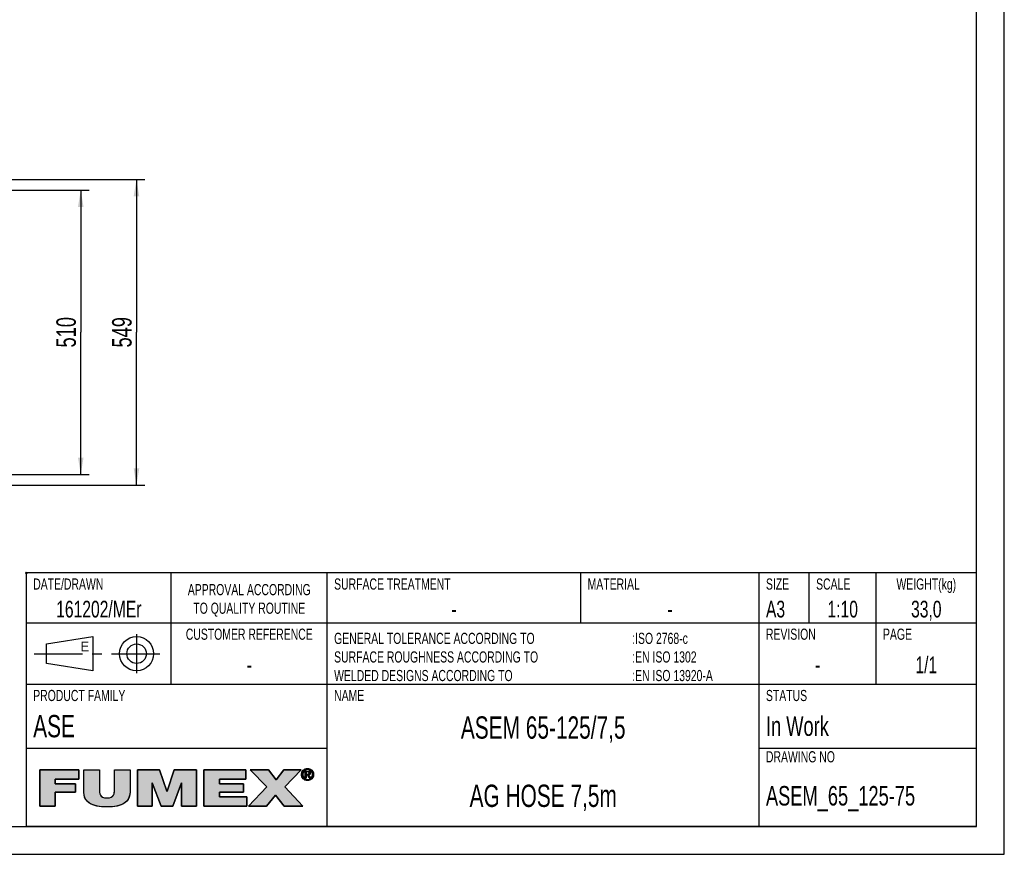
# Model space of a CAD drawing. Extents: x 0 to 420, y 0 to 397.
# Tile 9 of 16: x 243 to 420, y 0 to 150. Entities that reach past the tile are written whole.
import ezdxf

# ---------------------------------------------------------------- set-up
doc = ezdxf.new("R2010")
doc.units = 0
doc.header["$LTSCALE"] = 23.1
doc.linetypes.add('CENTER', pattern=[0.6, 0.375, -0.075, 0.075, -0.075])
doc.layers.get('0').update_dxf_attribs({"linetype": 'CONTINUOUS'})
for name, color, linetype in [('ASEM_65_125-75_DXF_DIMENSI', 7, 'CONTINUOUS'), ('ASEM_65_125-75_DXF_FORMAT', 7, 'CONTINUOUS'), ('ASEM_65_125-DXF_CONTINUOUS', 7, 'CONTINUOUS')]:
    doc.layers.add(name, color=color, linetype=linetype)
doc.styles.get("Standard").update_dxf_attribs({"font": 'txt', "width": 0.7})
doc.styles.add('TEXTSTYLE_2', font='txt', dxfattribs={"width": 0.7})
doc.styles.add('TEXTSTYLE_3', font='txt')
doc.dimstyles.new('DIMSTYLE_1', dxfattribs={"dimtxt": 3.5, "dimasz": 3, "dimexe": 1.5, "dimexo": 1, "dimgap": 0.875, "dimtad": 1, "dimdec": 0, "dimlfac": 10, "dimtxsty": 'STANDARD', "dimblk": '_ARROW_FILLED', "dimblk1": '_ARROW_FILLED', "dimblk2": '_ARROW_FILLED', "dimcen": 0.09, "dimazin": 3, "dimtp": 0.8, "dimtm": 0.8, "dimtfac": 1, "dimtdec": 0, "dimtofl": 0, "dimtmove": 0, "dimatfit": 3, "dimtolj": 1})
doc.dimstyles.new('DIMSTYLE_2', dxfattribs={"dimtxt": 3.5, "dimasz": 3, "dimexe": 1.5, "dimexo": 1, "dimgap": 0.875, "dimtad": 1, "dimdec": 3, "dimlfac": 10, "dimtxsty": 'STANDARD', "dimblk": '_ARROW_FILLED', "dimblk1": '_ARROW_FILLED', "dimblk2": '_ARROW_FILLED', "dimcen": 0.09, "dimazin": 3, "dimtp": 0.8, "dimtm": 0.8, "dimtfac": 1, "dimtdec": 3, "dimtofl": 0, "dimtmove": 0, "dimatfit": 3, "dimtolj": 1})

# ---------------------------------------------------------------- blocks, each defined once
blk = doc.blocks.new('BLOCK_2_BL1', base_point=(271.47, 11.94))
at = {"layer": 'ASEM_65_125-75_DXF_FORMAT', "linetype": 'CONTINUOUS'}
for points in [[(249.69, 8.65), (246.89, 8.65), (246.89, 15.14), (253.91, 15.14), (253.91, 13.48), (249.69, 13.48), (249.69, 12.67), (253.32, 12.67), (253.32, 11.12), (249.69, 11.12)], [(263.1, 15.14), (263.1, 11.16), (263.06, 10.66), (262.95, 10.23), (262.77, 9.85), (262.52, 9.52), (262.19, 9.24), (261.79, 8.99), (261.28, 8.79), (260.65, 8.63), (259.88, 8.53), (258.96, 8.5), (258.04, 8.53), (257.27, 8.63), (256.64, 8.79), (256.13, 8.99), (255.72, 9.24), (255.39, 9.53), (255.14, 9.86), (254.96, 10.23), (254.85, 10.66), (254.81, 11.16), (254.81, 15.14), (257.61, 15.14), (257.61, 11.61), (257.62, 11.18), (257.68, 10.85), (257.79, 10.6), (257.96, 10.4), (258.19, 10.25), (258.53, 10.15), (258.97, 10.11), (259.41, 10.15), (259.73, 10.25), (259.97, 10.4), (260.13, 10.6), (260.23, 10.86), (260.29, 11.19), (260.3, 11.61), (260.3, 15.14)], [(267.08, 8.65), (264.43, 8.65), (264.43, 15.14), (268.41, 15.14), (269.71, 11.32), (269.74, 11.32), (271.04, 15.14), (275.02, 15.14), (275.02, 8.65), (272.37, 8.65), (272.37, 12.82), (272.35, 12.82), (270.77, 8.65), (268.68, 8.65), (267.1, 12.82), (267.08, 12.82)], [(284.04, 8.65), (276.37, 8.65), (276.37, 15.14), (283.9, 15.14), (283.9, 13.48), (279.17, 13.48), (279.17, 12.67), (283.46, 12.67), (283.46, 11.12), (279.17, 11.12), (279.17, 10.31), (284.04, 10.31)], [(287.6, 8.65), (284.39, 8.65), (287.68, 12.11), (284.68, 15.14), (287.97, 15.14), (289.34, 13.38), (290.69, 15.14), (293.8, 15.14), (290.89, 12.09), (294.13, 8.65), (290.76, 8.65), (289.2, 10.59)], [(294.32, 14.93), (294.24, 14.82), (294.17, 14.71), (294.13, 14.58), (294.1, 14.45), (294.09, 14.31), (293.88, 14.15), (293.87, 14.31), (293.88, 14.48), (293.92, 14.63), (293.98, 14.78), (294.06, 14.92), (294.36, 14.97)], [(294.1, 14.17), (294.13, 14.04), (294.17, 13.91), (294.24, 13.8), (294.32, 13.7), (294.16, 13.58), (294.06, 13.71), (293.98, 13.84), (293.92, 13.99), (293.88, 14.15), (294.09, 14.31)], [(294.47, 15.06), (294.36, 14.97), (294.06, 14.92), (294.16, 15.04), (294.58, 15.12)], [(294.7, 15.17), (294.58, 15.12), (294.16, 15.04), (294.27, 15.15), (294.83, 15.2)], [(294.96, 15.21), (294.83, 15.2), (294.27, 15.15), (294.34, 15.2), (295.44, 15.28), (295.58, 15.2), (295.65, 15.15), (295.76, 15.04), (295.86, 14.92), (295.94, 14.78), (296, 14.63), (296.04, 14.48), (296.05, 14.31), (296.04, 14.15), (296, 13.99), (295.94, 13.84), (295.86, 13.71), (295.76, 13.58), (295.65, 13.47), (295.58, 13.42), (295.44, 13.34), (295.29, 13.28), (295.13, 13.25), (294.8, 13.25), (294.64, 13.28), (294.48, 13.34), (294.41, 13.38), (294.96, 13.42), (295.1, 13.43), (295.22, 13.45), (295.35, 13.5), (295.46, 13.57), (295.56, 13.65), (295.6, 13.7), (295.68, 13.8), (295.75, 13.91), (295.79, 14.04), (295.82, 14.17), (295.83, 14.31), (295.82, 14.45), (295.79, 14.58), (295.75, 14.71), (295.68, 14.82), (295.6, 14.93), (295.56, 14.97), (295.46, 15.05), (295.34, 15.12), (295.22, 15.17), (295.1, 15.2)], [(294.96, 15.39), (295.13, 15.37), (295.29, 15.34), (295.44, 15.28), (294.34, 15.2), (294.48, 15.28), (294.64, 15.34), (294.8, 15.37)], [(294.74, 14.77), (294.55, 13.69), (294.55, 14.93), (295.02, 14.93), (295.02, 14.93), (295.13, 14.92), (295.21, 14.91), (295.28, 14.89), (295.33, 14.86), (295.38, 14.82), (295.4, 14.8), (295.41, 14.77), (295.44, 14.72), (295.45, 14.66), (295.46, 14.58), (295.45, 14.5), (295.43, 14.44), (295.41, 14.39), (295.09, 14.39), (295.13, 14.4), (295.16, 14.41), (295.19, 14.43), (295.21, 14.44), (295.23, 14.46), (295.24, 14.49), (295.25, 14.52), (295.26, 14.55), (295.26, 14.59), (295.26, 14.62), (295.25, 14.65), (295.24, 14.68), (295.23, 14.7), (295.21, 14.72), (295.18, 14.73), (295.15, 14.75), (295.12, 14.76), (295.08, 14.77), (295.03, 14.77), (294.99, 14.77), (294.86, 14.77)], [(294.96, 14.39), (294.98, 14.39), (295.04, 14.39), (295.09, 14.39), (295.41, 14.39), (294.74, 14.23), (294.74, 13.69), (294.55, 13.69), (294.74, 14.77), (294.74, 14.58), (294.74, 14.39), (294.85, 14.39)], [(295.14, 14.24), (295.49, 13.69), (295.28, 13.69), (294.95, 14.23), (294.74, 14.23), (295.41, 14.39), (295.37, 14.34), (295.33, 14.3), (295.27, 14.27), (295.21, 14.25)], [(294.36, 13.65), (294.46, 13.57), (294.27, 13.47), (294.16, 13.58), (294.32, 13.7)], [(294.58, 13.5), (294.7, 13.45), (294.41, 13.38), (294.27, 13.47), (294.46, 13.57)]]:
    blk.add_hatch(color=7, dxfattribs=at).paths.add_polyline_path(points)
at = {"layer": 'ASEM_65_125-75_DXF_FORMAT', "color": 7, "linetype": 'CONTINUOUS'}
for p, q in [((253.91, 15.14), (246.89, 15.14)), ((246.89, 15.14), (246.89, 8.65)), ((253.91, 15.14), (246.89, 15.14)), ((246.89, 15.14), (246.89, 8.65)), ((253.91, 13.48), (253.91, 15.14)), ((253.91, 13.48), (253.91, 15.14)), ((268.41, 15.14), (264.43, 15.14)), ((264.43, 15.14), (264.43, 8.65)), ((268.41, 15.14), (264.43, 15.14)), ((264.43, 15.14), (264.43, 8.65)), ((269.71, 11.32), (268.41, 15.14)), ((269.71, 11.32), (268.41, 15.14)), ((271.04, 15.14), (269.74, 11.32)), ((271.04, 15.14), (269.74, 11.32)), ((275.02, 15.14), (271.04, 15.14)), ((275.02, 15.14), (271.04, 15.14)), ((275.02, 8.65), (275.02, 15.14)), ((275.02, 8.65), (275.02, 15.14)), ((283.9, 15.14), (276.37, 15.14)), ((276.37, 15.14), (276.37, 8.65)), ((283.9, 15.14), (276.37, 15.14)), ((276.37, 15.14), (276.37, 8.65)), ((283.9, 13.48), (283.9, 15.14)), ((283.9, 13.48), (283.9, 15.14)), ((287.97, 15.14), (284.68, 15.14)), ((284.68, 15.14), (287.68, 12.11)), ((287.97, 15.14), (284.68, 15.14)), ((284.68, 15.14), (287.68, 12.11)), ((289.34, 13.38), (287.97, 15.14)), ((289.34, 13.38), (287.97, 15.14)), ((290.69, 15.14), (289.34, 13.38)), ((290.69, 15.14), (289.34, 13.38)), ((293.8, 15.14), (290.69, 15.14)), ((293.8, 15.14), (290.69, 15.14)), ((290.89, 12.09), (293.8, 15.14)), ((290.89, 12.09), (293.8, 15.14)), ((249.69, 12.67), (249.69, 13.48)), ((249.69, 13.48), (253.91, 13.48)), ((249.69, 12.67), (249.69, 13.48)), ((249.69, 13.48), (253.91, 13.48)), ((253.32, 12.67), (249.69, 12.67)), ((253.32, 12.67), (249.69, 12.67)), ((253.32, 11.12), (253.32, 12.67)), ((253.32, 11.12), (253.32, 12.67)), ((267.08, 8.65), (267.08, 12.82)), ((267.08, 12.82), (267.1, 12.82)), ((267.08, 8.65), (267.08, 12.82)), ((267.08, 12.82), (267.1, 12.82)), ((267.1, 12.82), (268.68, 8.65)), ((267.1, 12.82), (268.68, 8.65)), ((270.77, 8.65), (272.35, 12.82)), ((270.77, 8.65), (272.35, 12.82)), ((272.35, 12.82), (272.37, 12.82)), ((272.35, 12.82), (272.37, 12.82)), ((272.37, 12.82), (272.37, 8.65)), ((272.37, 12.82), (272.37, 8.65)), ((279.17, 12.67), (279.17, 13.48)), ((279.17, 13.48), (283.9, 13.48)), ((279.17, 12.67), (279.17, 13.48)), ((279.17, 13.48), (283.9, 13.48)), ((283.46, 12.67), (279.17, 12.67)), ((283.46, 12.67), (279.17, 12.67)), ((283.46, 11.12), (283.46, 12.67)), ((283.46, 11.12), (283.46, 12.67)), ((249.69, 8.65), (249.69, 11.12)), ((249.69, 11.12), (253.32, 11.12)), ((249.69, 8.65), (249.69, 11.12)), ((249.69, 11.12), (253.32, 11.12)), ((269.74, 11.32), (269.71, 11.32)), ((269.74, 11.32), (269.71, 11.32)), ((279.17, 10.31), (279.17, 11.12)), ((279.17, 11.12), (283.46, 11.12)), ((279.17, 10.31), (279.17, 11.12)), ((279.17, 11.12), (283.46, 11.12)), ((287.68, 12.11), (284.39, 8.65)), ((287.68, 12.11), (284.39, 8.65)), ((294.13, 8.65), (290.89, 12.09)), ((294.13, 8.65), (290.89, 12.09)), ((284.04, 10.31), (279.17, 10.31)), ((284.04, 10.31), (279.17, 10.31)), ((284.04, 8.65), (284.04, 10.31)), ((284.04, 8.65), (284.04, 10.31)), ((287.6, 8.65), (289.2, 10.59)), ((287.6, 8.65), (289.2, 10.59)), ((289.2, 10.59), (290.76, 8.65)), ((289.2, 10.59), (290.76, 8.65)), ((246.89, 8.65), (249.69, 8.65)), ((246.89, 8.65), (249.69, 8.65)), ((264.43, 8.65), (267.08, 8.65)), ((264.43, 8.65), (267.08, 8.65)), ((268.68, 8.65), (270.77, 8.65)), ((268.68, 8.65), (270.77, 8.65)), ((272.37, 8.65), (275.02, 8.65)), ((272.37, 8.65), (275.02, 8.65)), ((276.37, 8.65), (284.04, 8.65)), ((276.37, 8.65), (284.04, 8.65)), ((284.39, 8.65), (287.6, 8.65)), ((284.39, 8.65), (287.6, 8.65)), ((290.76, 8.65), (294.13, 8.65)), ((290.76, 8.65), (294.13, 8.65))]:
    blk.add_line(p, q, dxfattribs=at)
for points in [[(249.69, 8.65), (246.89, 8.65), (246.89, 15.14), (253.91, 15.14), (253.91, 13.48), (249.69, 13.48), (249.69, 12.67), (253.32, 12.67), (253.32, 11.12), (249.69, 11.12), (249.69, 8.65)], [(263.1, 15.14), (263.1, 11.16), (263.06, 10.66), (262.95, 10.23), (262.77, 9.85), (262.52, 9.52), (262.19, 9.24), (261.79, 8.99), (261.28, 8.79), (260.65, 8.63), (259.88, 8.53), (258.96, 8.5), (258.04, 8.53), (257.27, 8.63), (256.64, 8.79), (256.13, 8.99), (255.72, 9.24), (255.39, 9.53), (255.14, 9.86), (254.96, 10.23), (254.85, 10.66), (254.81, 11.16), (254.81, 15.14), (257.61, 15.14), (257.61, 11.61), (257.62, 11.18), (257.68, 10.85), (257.79, 10.6), (257.96, 10.4), (258.19, 10.25), (258.53, 10.15), (258.97, 10.11), (259.41, 10.15), (259.73, 10.25), (259.97, 10.4), (260.13, 10.6), (260.23, 10.86), (260.29, 11.19), (260.3, 11.61), (260.3, 15.14), (263.1, 15.14)], [(267.08, 8.65), (264.43, 8.65), (264.43, 15.14), (268.41, 15.14), (269.71, 11.32), (269.74, 11.32), (271.04, 15.14), (275.02, 15.14), (275.02, 8.65), (272.37, 8.65), (272.37, 12.82), (272.35, 12.82), (270.77, 8.65), (268.68, 8.65), (267.1, 12.82), (267.08, 12.82), (267.08, 8.65)], [(284.04, 8.65), (276.37, 8.65), (276.37, 15.14), (283.9, 15.14), (283.9, 13.48), (279.17, 13.48), (279.17, 12.67), (283.46, 12.67), (283.46, 11.12), (279.17, 11.12), (279.17, 10.31), (284.04, 10.31), (284.04, 8.65)], [(287.6, 8.65), (284.39, 8.65), (287.68, 12.11), (284.68, 15.14), (287.97, 15.14), (289.34, 13.38), (290.69, 15.14), (293.8, 15.14), (290.89, 12.09), (294.13, 8.65), (290.76, 8.65), (289.2, 10.59), (287.6, 8.65)], [(294.32, 14.93), (294.24, 14.82), (294.17, 14.71), (294.13, 14.58), (294.1, 14.45), (294.09, 14.31), (293.88, 14.15), (293.87, 14.31), (293.88, 14.48), (293.92, 14.63), (293.98, 14.78), (294.06, 14.92), (294.36, 14.97), (294.32, 14.93)], [(294.1, 14.17), (294.13, 14.04), (294.17, 13.91), (294.24, 13.8), (294.32, 13.7), (294.16, 13.58), (294.06, 13.71), (293.98, 13.84), (293.92, 13.99), (293.88, 14.15), (294.09, 14.31), (294.1, 14.17)], [(294.47, 15.06), (294.36, 14.97), (294.06, 14.92), (294.16, 15.04), (294.58, 15.12), (294.47, 15.06)], [(294.7, 15.17), (294.58, 15.12), (294.16, 15.04), (294.27, 15.15), (294.83, 15.2), (294.7, 15.17)], [(294.96, 15.21), (294.83, 15.2), (294.27, 15.15), (294.34, 15.2), (295.44, 15.28), (295.58, 15.2), (295.65, 15.15), (295.76, 15.04), (295.86, 14.92), (295.94, 14.78), (296, 14.63), (296.04, 14.48), (296.05, 14.31), (296.04, 14.15), (296, 13.99), (295.94, 13.84), (295.86, 13.71), (295.76, 13.58), (295.65, 13.47), (295.58, 13.42), (295.44, 13.34), (295.29, 13.28), (295.13, 13.25), (294.8, 13.25), (294.64, 13.28), (294.48, 13.34), (294.41, 13.38), (294.96, 13.42), (295.1, 13.43), (295.22, 13.45), (295.35, 13.5), (295.46, 13.57), (295.56, 13.65), (295.6, 13.7), (295.68, 13.8), (295.75, 13.91), (295.79, 14.04), (295.82, 14.17), (295.83, 14.31), (295.82, 14.45), (295.79, 14.58), (295.75, 14.71), (295.68, 14.82), (295.6, 14.93), (295.56, 14.97), (295.46, 15.05), (295.34, 15.12), (295.22, 15.17), (295.1, 15.2), (294.96, 15.21)], [(294.96, 15.39), (295.13, 15.37), (295.29, 15.34), (295.44, 15.28), (294.34, 15.2), (294.48, 15.28), (294.64, 15.34), (294.8, 15.37), (294.96, 15.39)], [(294.74, 14.77), (294.55, 13.69), (294.55, 14.93), (295.02, 14.93), (295.02, 14.93), (295.13, 14.92), (295.21, 14.91), (295.28, 14.89), (295.33, 14.86), (295.38, 14.82), (295.4, 14.8), (295.41, 14.77), (295.44, 14.72), (295.45, 14.66), (295.46, 14.58), (295.45, 14.5), (295.43, 14.44), (295.41, 14.39), (295.09, 14.39), (295.13, 14.4), (295.16, 14.41), (295.19, 14.43), (295.21, 14.44), (295.23, 14.46), (295.24, 14.49), (295.25, 14.52), (295.26, 14.55), (295.26, 14.59), (295.26, 14.62), (295.25, 14.65), (295.24, 14.68), (295.23, 14.7), (295.21, 14.72), (295.18, 14.73), (295.15, 14.75), (295.12, 14.76), (295.08, 14.77), (295.03, 14.77), (294.99, 14.77), (294.86, 14.77), (294.74, 14.77)], [(294.96, 14.39), (294.98, 14.39), (295.04, 14.39), (295.09, 14.39), (295.41, 14.39), (294.74, 14.23), (294.74, 13.69), (294.55, 13.69), (294.74, 14.77), (294.74, 14.58), (294.74, 14.39), (294.85, 14.39), (294.96, 14.39)], [(295.14, 14.24), (295.49, 13.69), (295.28, 13.69), (294.95, 14.23), (294.74, 14.23), (295.41, 14.39), (295.37, 14.34), (295.33, 14.3), (295.27, 14.27), (295.21, 14.25), (295.14, 14.24)], [(294.36, 13.65), (294.46, 13.57), (294.27, 13.47), (294.16, 13.58), (294.32, 13.7), (294.36, 13.65)], [(294.58, 13.5), (294.7, 13.45), (294.41, 13.38), (294.27, 13.47), (294.46, 13.57), (294.58, 13.5)]]:
    blk.add_lwpolyline(points, dxfattribs=at)
for points, knots in [([(263.1, 15.14), (263.1, 15.14), (260.3, 15.14), (260.3, 15.14), (260.3, 15.14), (260.3, 11.61), (260.3, 11.61), (260.3, 10.94), (260.3, 10.11), (258.97, 10.11), (257.61, 10.11), (257.61, 10.94), (257.61, 11.61), (257.61, 11.61), (257.61, 15.14), (257.61, 15.14), (257.61, 15.14), (254.81, 15.14), (254.81, 15.14), (254.81, 15.14), (254.81, 11.16), (254.81, 11.16), (254.81, 9.36), (256.19, 8.5), (258.96, 8.5), (261.74, 8.5), (263.1, 9.36), (263.1, 11.16), (263.1, 11.16), (263.1, 15.14), (263.1, 15.14)], [0, 0, 0, 0, 1, 1, 1, 2, 2, 2, 3, 3, 3, 4, 4, 4, 5, 5, 5, 6, 6, 6, 7, 7, 7, 8, 8, 8, 9, 9, 9, 10, 10, 10, 10]), ([(263.1, 15.14), (263.1, 15.14), (260.3, 15.14), (260.3, 15.14), (260.3, 15.14), (260.3, 11.61), (260.3, 11.61), (260.3, 10.94), (260.3, 10.11), (258.97, 10.11), (257.61, 10.11), (257.61, 10.94), (257.61, 11.61), (257.61, 11.61), (257.61, 15.14), (257.61, 15.14), (257.61, 15.14), (254.81, 15.14), (254.81, 15.14), (254.81, 15.14), (254.81, 11.16), (254.81, 11.16), (254.81, 9.36), (256.19, 8.5), (258.96, 8.5), (261.74, 8.5), (263.1, 9.36), (263.1, 11.16), (263.1, 11.16), (263.1, 15.14), (263.1, 15.14)], [0, 0, 0, 0, 1, 1, 1, 2, 2, 2, 3, 3, 3, 4, 4, 4, 5, 5, 5, 6, 6, 6, 7, 7, 7, 8, 8, 8, 9, 9, 9, 10, 10, 10, 10]), ([(294.96, 13.24), (295.55, 13.24), (296.05, 13.69), (296.05, 14.31), (296.05, 14.93), (295.55, 15.39), (294.96, 15.39), (294.37, 15.39), (293.87, 14.93), (293.87, 14.31), (293.87, 13.69), (294.37, 13.24), (294.96, 13.24)], [0, 0, 0, 0, 1, 1, 1, 2, 2, 2, 3, 3, 3, 4, 4, 4, 4]), ([(294.96, 13.24), (295.55, 13.24), (296.05, 13.69), (296.05, 14.31), (296.05, 14.93), (295.55, 15.39), (294.96, 15.39), (294.37, 15.39), (293.87, 14.93), (293.87, 14.31), (293.87, 13.69), (294.37, 13.24), (294.96, 13.24)], [0, 0, 0, 0, 1, 1, 1, 2, 2, 2, 3, 3, 3, 4, 4, 4, 4]), ([(294.09, 14.31), (294.09, 14.82), (294.47, 15.21), (294.96, 15.21), (295.45, 15.21), (295.83, 14.82), (295.83, 14.31), (295.83, 13.8), (295.45, 13.42), (294.96, 13.42), (294.47, 13.42), (294.09, 13.8), (294.09, 14.31)], [0, 0, 0, 0, 1, 1, 1, 2, 2, 2, 3, 3, 3, 4, 4, 4, 4]), ([(294.09, 14.31), (294.09, 14.82), (294.47, 15.21), (294.96, 15.21), (295.45, 15.21), (295.83, 14.82), (295.83, 14.31), (295.83, 13.8), (295.45, 13.42), (294.96, 13.42), (294.47, 13.42), (294.09, 13.8), (294.09, 14.31)], [0, 0, 0, 0, 1, 1, 1, 2, 2, 2, 3, 3, 3, 4, 4, 4, 4]), ([(294.74, 14.23), (294.74, 14.23), (294.95, 14.23), (294.95, 14.23), (294.95, 14.23), (295.28, 13.69), (295.28, 13.69), (295.28, 13.69), (295.49, 13.69), (295.49, 13.69), (295.49, 13.69), (295.14, 14.24), (295.14, 14.24), (295.32, 14.26), (295.46, 14.36), (295.46, 14.58), (295.46, 14.82), (295.31, 14.93), (295.02, 14.93), (295.02, 14.93), (294.55, 14.93), (294.55, 14.93), (294.55, 14.93), (294.55, 13.69), (294.55, 13.69), (294.55, 13.69), (294.74, 13.69), (294.74, 13.69), (294.74, 13.69), (294.74, 14.23), (294.74, 14.23)], [0, 0, 0, 0, 1, 1, 1, 2, 2, 2, 3, 3, 3, 4, 4, 4, 5, 5, 5, 6, 6, 6, 7, 7, 7, 8, 8, 8, 9, 9, 9, 10, 10, 10, 10]), ([(294.74, 14.23), (294.74, 14.23), (294.95, 14.23), (294.95, 14.23), (294.95, 14.23), (295.28, 13.69), (295.28, 13.69), (295.28, 13.69), (295.49, 13.69), (295.49, 13.69), (295.49, 13.69), (295.14, 14.24), (295.14, 14.24), (295.32, 14.26), (295.46, 14.36), (295.46, 14.58), (295.46, 14.82), (295.31, 14.93), (295.02, 14.93), (295.02, 14.93), (294.55, 14.93), (294.55, 14.93), (294.55, 14.93), (294.55, 13.69), (294.55, 13.69), (294.55, 13.69), (294.74, 13.69), (294.74, 13.69), (294.74, 13.69), (294.74, 14.23), (294.74, 14.23)], [0, 0, 0, 0, 1, 1, 1, 2, 2, 2, 3, 3, 3, 4, 4, 4, 5, 5, 5, 6, 6, 6, 7, 7, 7, 8, 8, 8, 9, 9, 9, 10, 10, 10, 10]), ([(294.74, 14.39), (294.74, 14.39), (294.74, 14.77), (294.74, 14.77), (294.74, 14.77), (294.99, 14.77), (294.99, 14.77), (295.12, 14.77), (295.26, 14.74), (295.26, 14.59), (295.26, 14.4), (295.12, 14.39), (294.96, 14.39), (294.96, 14.39), (294.74, 14.39), (294.74, 14.39)], [0, 0, 0, 0, 1, 1, 1, 2, 2, 2, 3, 3, 3, 4, 4, 4, 5, 5, 5, 5]), ([(294.74, 14.39), (294.74, 14.39), (294.74, 14.77), (294.74, 14.77), (294.74, 14.77), (294.99, 14.77), (294.99, 14.77), (295.12, 14.77), (295.26, 14.74), (295.26, 14.59), (295.26, 14.4), (295.12, 14.39), (294.96, 14.39), (294.96, 14.39), (294.74, 14.39), (294.74, 14.39)], [0, 0, 0, 0, 1, 1, 1, 2, 2, 2, 3, 3, 3, 4, 4, 4, 5, 5, 5, 5])]:
    blk.add_open_spline(points, degree=3, knots=knots, dxfattribs=at)
for points in [[(294.96, 13.42), (294.41, 13.38), (294.83, 13.43), (294.7, 13.45)], [(294.96, 13.24), (294.8, 13.25), (295.13, 13.25)]]:
    blk.add_solid(points, dxfattribs=at)
blk = doc.blocks.new('_ARROW_FILLED')
at = {"color": 0, "linetype": 'BYBLOCK'}
blk.add_solid([(0, 0), (-1, 0.167), (-1, -0.167)], dxfattribs=at)
blk = doc.blocks.new('*D1')
at = {"layer": 'ASEM_65_125-75_DXF_DIMENSI', "color": 2, "linetype": 'CONTINUOUS'}
for p, q in [((234.58, 121.1), (265.76, 121.1)), ((264.26, 121.1), (264.26, 93.68)), ((264.26, 66.25), (264.26, 93.68)), ((234.58, 66.25), (265.76, 66.25))]:
    blk.add_line(p, q, dxfattribs=at)
at = {"layer": 'ASEM_65_125-75_DXF_DIMENSI', "color": 2, "linetype": 'CONTINUOUS', "xscale": 3, "yscale": 3, "zscale": 3}
for p, rotation in [((264.26, 121.1), 90), ((264.26, 66.25), 270)]:
    blk.add_blockref('_ARROW_FILLED', p, dxfattribs=dict(at, rotation=rotation))
at = {"layer": 'ASEM_65_125-75_DXF_DIMENSI', "color": 2, "linetype": 'CONTINUOUS', "insert": (259.88, 93.68), "char_height": 3.5, "width": 12, "attachment_point": 2, "rotation": 90}
blk.add_mtext('549', dxfattribs=at)
blk = doc.blocks.new('*D2')
at = {"layer": 'ASEM_65_125-75_DXF_DIMENSI', "color": 2, "linetype": 'CONTINUOUS'}
for p, q in [((235.68, 119.18), (255.76, 119.18)), ((254.26, 119.18), (254.26, 93.68)), ((254.26, 68.18), (254.26, 93.68)), ((235.68, 68.18), (255.76, 68.18))]:
    blk.add_line(p, q, dxfattribs=at)
at = {"layer": 'ASEM_65_125-75_DXF_DIMENSI', "color": 2, "linetype": 'CONTINUOUS', "xscale": 3, "yscale": 3, "zscale": 3}
for p, rotation in [((254.26, 119.18), 90), ((254.26, 68.18), 270)]:
    blk.add_blockref('_ARROW_FILLED', p, dxfattribs=dict(at, rotation=rotation))
at = {"layer": 'ASEM_65_125-75_DXF_DIMENSI', "color": 2, "linetype": 'CONTINUOUS', "insert": (249.88, 93.68), "char_height": 3.5, "width": 10.875, "attachment_point": 2, "rotation": 90}
blk.add_mtext('510', dxfattribs=at)
blk = doc.blocks.new('VYPLACERING_BL2', base_point=(257.5, 36))
at = {"layer": 'ASEM_65_125-DXF_CONTINUOUS', "color": 7, "linetype": 'CONTINUOUS'}
for p, q in [((248.09, 37.75), (256.4, 39.06)), ((256.4, 39.06), (256.4, 32.94)), ((248.09, 34.25), (248.09, 37.75)), ((256.4, 32.94), (248.09, 34.25))]:
    blk.add_line(p, q, dxfattribs=at)
at = {"layer": 'ASEM_65_125-DXF_CONTINUOUS', "color": 7, "linetype": 'CENTER'}
for p, q in [((264.28, 39.5), (264.28, 32.5)), ((245.9, 36), (269.09, 36))]:
    blk.add_line(p, q, dxfattribs=at)
at = {"layer": 'ASEM_65_125-DXF_CONTINUOUS', "color": 7, "linetype": 'CONTINUOUS'}
for radius in [3.06, 1.75]:
    blk.add_circle((264.28, 36), radius, dxfattribs=at)

msp = doc.modelspace()

# ---------------------------------------------------------------- linework, layer by layer
at = {"layer": 'ASEM_65_125-75_DXF_FORMAT', "color": 7, "linetype": 'CONTINUOUS'}
for p, q in [((419.99842, -0.00152), (419.99842, 296.99848)), ((414.99842, 4.99848), (414.99842, 291.99848)), ((244.65469, 50.34226), (244.34219, 50.65476)), ((244.65469, 50.65476), (244.34219, 50.34226)), ((414.99842, 50.49848), (244.49842, 50.49848)), ((244.49842, 4.99848), (244.49842, 50.49848)), ((270.49842, 30.49848), (270.49842, 50.49848)), ((298.49842, 4.99848), (298.49842, 50.49848)), ((343.99842, 41.49848), (343.99842, 50.49848)), ((375.99842, 4.99848), (375.99842, 50.49848)), ((384.99842, 41.49848), (384.99842, 50.49848)), ((396.99842, 30.49848), (396.99842, 50.49848)), ((414.99842, 4.99848), (414.99842, 50.49848)), ((414.99842, 41.49848), (244.49842, 41.49848)), ((414.99842, 30.49848), (244.49842, 30.49848)), ((298.49842, 18.99848), (244.49842, 18.99848)), ((414.99842, 18.99848), (375.99842, 18.99848)), ((24.99842, 4.99848), (414.99842, 4.99848)), ((414.99842, 4.99848), (244.49842, 4.99848)), ((-0.00158, -0.00152), (419.99842, -0.00152))]:
    msp.add_line(p, q, dxfattribs=at)

# ---------------------------------------------------------------- block references
at = {"layer": 'ASEM_65_125-75_DXF_FORMAT', "color": 2, "linetype": 'CONTINUOUS'}
msp.add_blockref('BLOCK_2_BL1', (271.46701, 11.94061), dxfattribs=at)
at = {"layer": 'ASEM_65_125-DXF_CONTINUOUS', "color": 7, "linetype": 'CONTINUOUS'}
msp.add_blockref('VYPLACERING_BL2', (257.49842, 35.99848), dxfattribs=at)

# ---------------------------------------------------------------- texts
at = {"color": 7, "linetype": 'CONTINUOUS'}
for s, insert, char_height, width, attachment_point, style in [('DATE/DRAWN', (245.72342, 49.49848), 2, 14, 1, 'TEXTSTYLE_2'), ('SURFACE TREATMENT', (299.72342, 49.49848), 2, 23.8, 1, 'TEXTSTYLE_2'), ('MATERIAL', (345.22342, 49.49848), 2, 11.2, 1, 'TEXTSTYLE_2'), ('SIZE ', (377.22342, 49.49848), 2, 7, 1, 'TEXTSTYLE_2'), ('SCALE', (386.22342, 49.49848), 2, 7, 1, 'TEXTSTYLE_2'), ('WEIGHT(kg)', (405.99842, 49.49848), 2, 14, 2, 'TEXTSTYLE_2'), ('APPROVAL ACCORDING\\PTO QUALITY ROUTINE', (284.49842, 48.49848), 2, 25.2, 2, 'TEXTSTYLE_2'), ('CUSTOMER REFERENCE', (284.49842, 40.49848), 2, 25.2, 2, 'TEXTSTYLE_2'), ('REVISION', (377.22342, 40.49848), 2, 11.2, 1, 'TEXTSTYLE_2'), ('PAGE', (398.22342, 40.49848), 2, 5.6, 1, 'TEXTSTYLE_2'), ('E', (254.21717, 38.18598), 1.75, 1.75, 1, 'TEXTSTYLE_3')]:
    msp.add_mtext(s, dxfattribs=dict(at, insert=insert, char_height=char_height, width=width, attachment_point=attachment_point, style=style))
at = {"color": 7, "linetype": 'CONTINUOUS', "char_height": 3}
for s, insert, width, attachment_point in [('161202/MEr', (257.49842, 45.49848), 33.5357143, 2), ('A3 ', (377.22342, 45.49848), 11.4642857, 1), ('1:10', (390.99842, 45.49848), 11.1428571, 2), ('33,0', (405.99842, 45.49848), 13.3928571, 2), ('-', (321.24842, 45.49848), 4.0714286, 2), ('-', (359.99842, 45.49848), 4.0714286, 2)]:
    msp.add_mtext(s, dxfattribs=dict(at, insert=insert, width=width, attachment_point=attachment_point))
at = {"layer": 'ASEM_65_125-75_DXF_FORMAT', "color": 7, "linetype": 'CONTINUOUS', "char_height": 2, "attachment_point": 1, "style": 'TEXTSTYLE_2'}
for s, insert, width in [('GENERAL TOLERANCE ACCORDING TO\\PSURFACE ROUGHNESS ACCORDING TO\\PWELDED DESIGNS ACCORDING TO\\P ', (299.72342, 39.74848), 42), (':ISO 2768-c\\P:EN ISO 1302\\P:EN ISO 13920-A ', (353.22342, 39.74848), 22.4), ('PRODUCT FAMILY', (245.72342, 29.49848), 19.6), ('NAME ', (299.72342, 29.49848), 7), ('STATUS ', (377.22342, 29.49848), 9.8), ('DRAWING NO', (377.22342, 18.49848), 14)]:
    msp.add_mtext(s, dxfattribs=dict(at, insert=insert, width=width))
at = {"layer": 'ASEM_65_125-75_DXF_FORMAT', "color": 7, "linetype": 'CONTINUOUS'}
for s, insert, char_height, width, attachment_point in [('1/1', (405.99842, 35.49848), 3, 9.4285714, 2), ('-', (284.49842, 35.49848), 3, 4.0714286, 2), ('- ', (386.49842, 35.49848), 3, 7.6071429, 2), ('ASE', (245.72342, 24.99848), 4, 15.2857143, 1), ('ASEM 65-125/7,5', (337.24842, 24.74848), 4, 67.8571429, 2), ('In Work  ', (377.22342, 24.74848), 3.5, 38.5, 1), ('AG HOSE 7,5m', (337.24842, 12.49848), 4, 56.8571429, 2), ('ASEM_65_125-75', (377.22342, 12.24848), 3.5, 56.5, 1)]:
    msp.add_mtext(s, dxfattribs=dict(at, insert=insert, char_height=char_height, width=width, attachment_point=attachment_point))

# ---------------------------------------------------------------- dimensions: what is measured, and where the dimension line sits
at = {"layer": 'ASEM_65_125-75_DXF_DIMENSI', "color": 2, "linetype": 'CONTINUOUS'}
for base, p1, p2, angle, dimstyle, picture, middle in [((264.25722, 66.2506), (233.57722, 121.10391), (233.57722, 66.2506), 270, 'DIMSTYLE_1', '*D1', (264.25722, 93.17726)), ((254.25722, 119.17725), (234.67723, 68.17725), (234.67723, 119.17725), 90, 'DIMSTYLE_2', '*D2', (254.25722, 93.17725))]:
    dim = msp.add_linear_dim(base=base, p1=p1, p2=p2, angle=angle, dimstyle=dimstyle, dxfattribs=at)
    dim.commit()
    dim.dimension.update_dxf_attribs({"geometry": picture, "text_midpoint": middle, "dimtype": 160})

doc.saveas('drawing.dxf')
